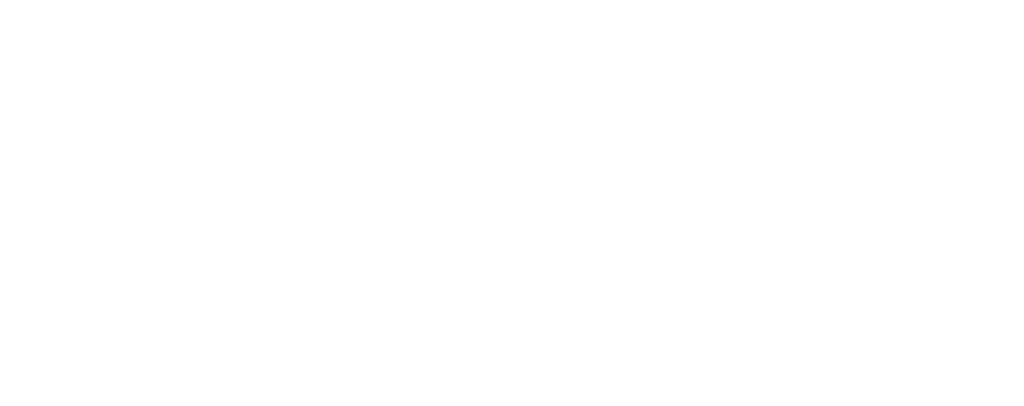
# Model space of a CAD drawing. Header units: millimetres. Extents: x -13022 to 1371524, y -38729 to 632593.
# Tile 30 of 256: x 622307 to 637969, y 11106 to 16932. Entities that reach past the tile are written whole.
import ezdxf

# ---------------------------------------------------------------- set-up
doc = ezdxf.new("R2010")
doc.units = ezdxf.units.MM
doc.header["$LTSCALE"] = 35
doc.layers.add('LAYER102', color=1, linetype='Continuous')
doc.styles.get("Standard").update_dxf_attribs({"font": 'simplex.shx'})

msp = doc.modelspace()

# ---------------------------------------------------------------- texts
at = {"layer": 'LAYER102', "color": 7, "linetype": 'Continuous', "lineweight": 0, "char_height": 162, "attachment_point": 7, "rotation": 358.9686325, "line_spacing_factor": 1.333333}
for s, insert in [('\\pi-556.84;{\\fArial|b1|i0|c0|p34;\\H1.2346x;museum\\fArial|b0|i0|c0|p34;\\H0.81x;\\P\\pi-925.11;bijeenkomstfunctie \\P\\pi-398.21;56,0 m2}', (696803.625, 13699.221)), ('\\pi-556.84;{\\fArial|b1|i0|c0|p34;\\H1.2346x;museum\\fArial|b0|i0|c0|p34;\\H0.81x;\\P\\pi-925.11;bijeenkomstfunctie \\P\\pi-401.47;48,1 m2}', (705946.6, 13534.623)), ('\\pi-556.84;{\\fArial|b1|i0|c0|p34;\\H1.2346x;museum\\fArial|b0|i0|c0|p34;\\H0.81x;\\P\\pi-925.11;bijeenkomstfunctie \\P\\pi-462.53;259,4 m2}', (727100.445, 13153.797)), ('\\pi-742.15;{\\fArial|b0|i0|c0|p34;verkeersruimte\\P\\pi-335.27;5,3 m2}', (690473.378, 10730.68)), ('\\pi-742.15;{\\fArial|b0|i0|c0|p34;verkeersruimte\\P\\pi-398.15;34,6 m2}', (700721.864, 9991.38))]:
    msp.add_mtext(s, dxfattribs=dict(at, insert=insert))

doc.saveas('drawing.dxf')
